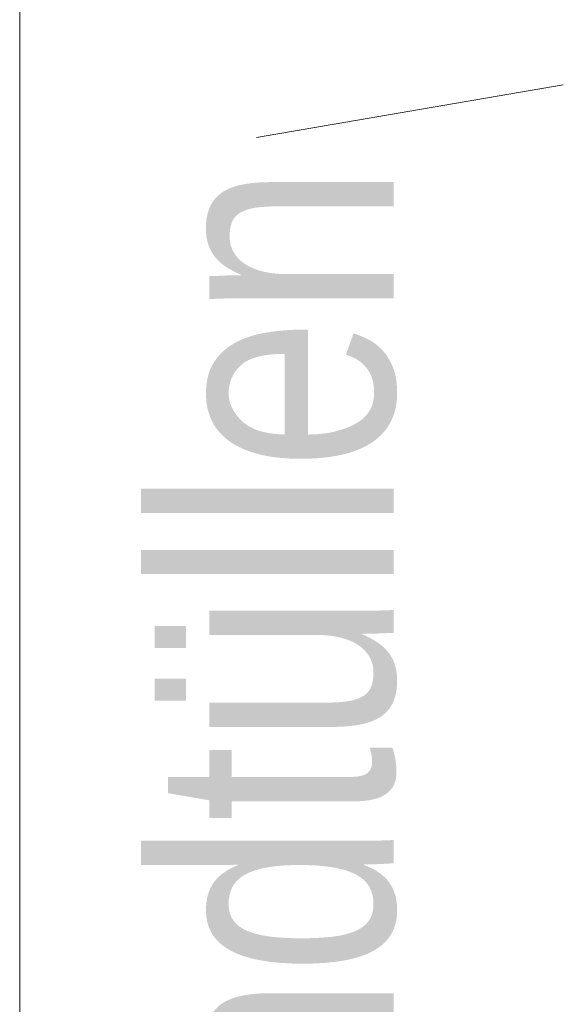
# Model space of a CAD drawing. Extents: x -620 to 3480, y 62 to 1102.
# Tile 228 of 256: x 175.06 to 178.23, y 870.48 to 876.21. Entities that reach past the tile are written whole.
import ezdxf
from ezdxf.lldxf.tags import DXFTag

# ---------------------------------------------------------------- set-up
doc = ezdxf.new("R2010")
doc.units = 0
doc.layers.get('0').update_dxf_attribs({"lineweight": 13})
doc.layers.add('E_Detail_Beschriftung', color=7, linetype='Continuous', lineweight=13, true_color=0x009900)
doc.layers.add('E_Detail_Linie_Text_Bem', color=7, linetype='Continuous', lineweight=13)
doc.styles.get("Standard").update_dxf_attribs({"font": 'ARIALN.TTF'})
tags = doc.linetypes.add('fein_strichliert-A06G9STX8I', pattern=[4, 1, -2, 1]).pattern_tags.tags
tags[8:9] = [DXFTag(74, 4), DXFTag(75, 0), DXFTag(340, '0'), DXFTag(46, 0.0), DXFTag(50, 0.0), DXFTag(44, 0.0), DXFTag(45, 0.0)]
tags[6:7] = [DXFTag(74, 4), DXFTag(75, 0), DXFTag(340, '0'), DXFTag(46, 0.0), DXFTag(50, 0.0), DXFTag(44, 0.0), DXFTag(45, 0.0)]
tags[4:5] = [DXFTag(74, 4), DXFTag(75, 0), DXFTag(340, '0'), DXFTag(46, 0.0), DXFTag(50, 0.0), DXFTag(44, 0.0), DXFTag(45, 0.0)]

# ---------------------------------------------------------------- blocks, each defined once
blk = doc.blocks.new('Referenz-A06G9STY8I')
at = {"layer": 'E_Detail_Linie_Text_Bem', "linetype": 'fein_strichliert-A06G9STX8I', "ltscale": 0.65}
blk.add_line((175.0561, 836.0323), (175.0561, 888.9115), dxfattribs=at)
at = {"layer": 'E_Detail_Linie_Text_Bem', "color": 0, "linetype": 'Continuous', "ltscale": 0.13}
blk.add_line((176.436, 875.5279), (178.2259, 875.8349), dxfattribs=at)
at = {"layer": 'E_Detail_Beschriftung', "linetype": 'Continuous', "ltscale": 0.13, "insert": (175.8372, 868.6852), "char_height": 1.4, "attachment_point": 1, "rotation": 90}
blk.add_mtext('{\\fArial Narrow;Endtüllen}', dxfattribs=at)

msp = doc.modelspace()

# ---------------------------------------------------------------- block references
at = {"color": 8, "lineweight": 25, "ltscale": 0.25, "true_color": 0x808080}
msp.add_blockref('Referenz-A06G9STY8I', (0, 0), dxfattribs=at)

doc.saveas('drawing.dxf')
